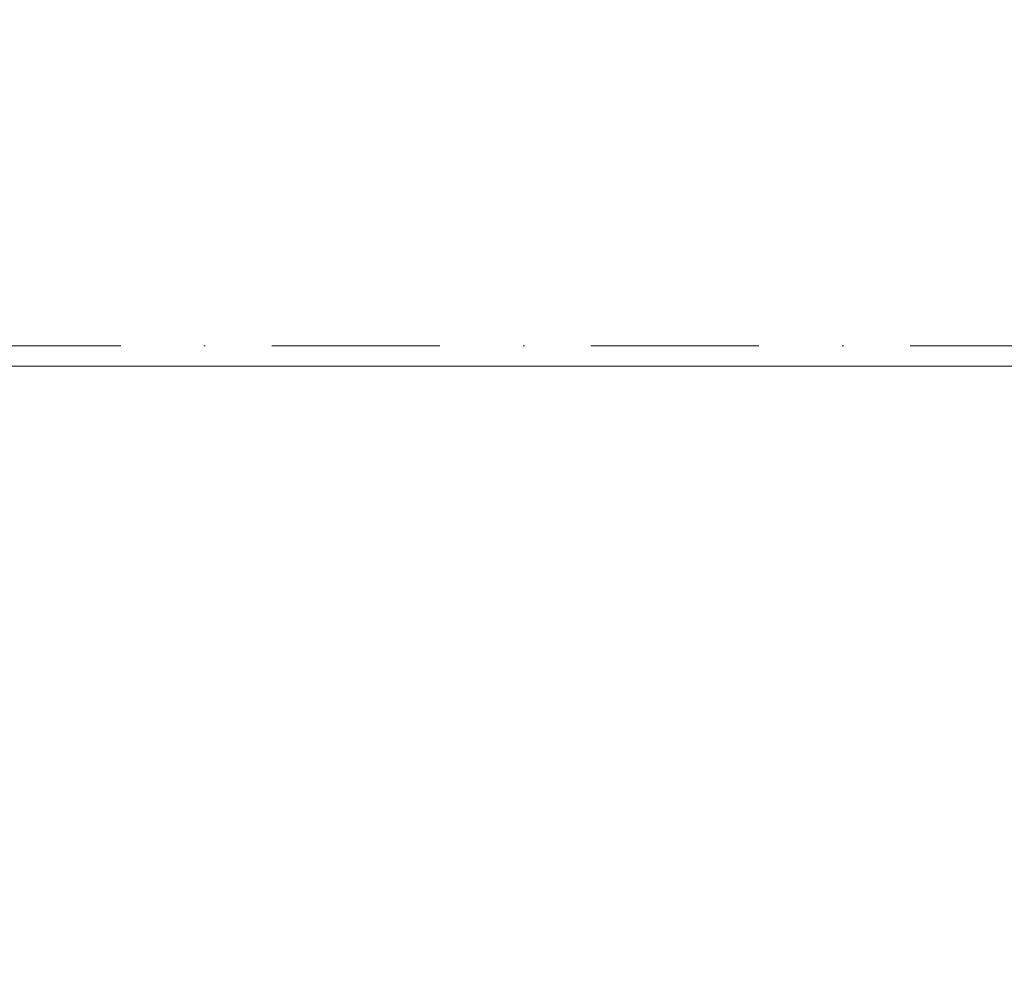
# Model space of a CAD drawing. Header units: millimetres. Extents: x -59761 to 112741, y -57975 to 46221.
# Tile 72 of 132: x -4660 to -2592, y -10329 to -8315. Entities that reach past the tile are written whole.
import ezdxf

# ---------------------------------------------------------------- set-up
doc = ezdxf.new("R2010")
doc.units = ezdxf.units.MM
for name, pattern in [('короткая штриховая', [282.222222, 141.111111, -141.111111]), ('Штриховая', [564.444447, 282.222223, -282.222223]), ('Штрихпунктирная', [670.277762, 352.777767, -176.388884, 0, -141.111112])]:
    doc.linetypes.add(name, pattern=pattern)
for name, color, linetype in [('Элемент модели - Границы зон', 7, 'Continuous'), ('Элемент Модели - Зона', 7, 'Continuous'), ('Элемент Модели - Оси', 2, 'Continuous')]:
    doc.layers.add(name, color=color, linetype=linetype)

msp = doc.modelspace()

# ---------------------------------------------------------------- linework, layer by layer
at = {"layer": 'Элемент модели - Границы зон', "color": 7, "linetype": 'короткая штриховая', "lineweight": 15}
msp.add_lwpolyline([(16025.03, 212.5), (16025.03, -9042.59), (-8890, -9042.59), (-8890, -8842.59)], dxfattribs=at)
at = {"layer": 'Элемент Модели - Зона', "color": 253, "linetype": 'Штриховая', "lineweight": 15, "flags": 128}
for points in [[(-8890, -17680), (-3119.74, -17680), (-3119.74, -14858.42), (142.53, -11594.86), (156.67, -11609), (156.67, -11580), (18300, -11580), (18300, -11600), (32399.73, -11600), (32399.73, -11580), (69081.36, -11580), (72316.72, -14823.47), (72320.06, -15158.11), (72320.06, -17695), (72360, -17695), (72360, -19700), (72120, -19700), (72120, -18300), (71700, -18300), (71700, -17900), (63300, -17900), (63300, -18300), (62700, -18300), (62700, -17900), (54320, -17900), (54320, -27030), (62700, -27030), (62700, -26350), (63300, -26350), (63300, -27540), (67380, -27540), (67380, -26630), (67500, -26630), (67500, -27660), (62920, -27660), (62920, -32819.89), (72120, -32819.89), (72120, -27750), (71650, -27750), (71650, -26250), (72120, -26250), (72120, -21200), (72360, -21200), (72360, -33849.94), (72120, -33849.94), (72120, -33059.89), (54320, -33059.89), (54320, -39349.94), (72120, -39349.94), (72120, -36299.94), (71700.06, -36299.94), (71700.06, -35674.44), (72120, -35674.44), (72120, -35349.94), (72360, -35349.94), (72360, -35679.94), (75850, -35679.94), (75850, -16794.88), (75238.88, -16794.88), (75238.88, -9000), (80700, -9000), (80700, -8700), (81300, -8700), (81300, -9000), (87517.1, -9000), (87517.1, -320), (85530, -320), (85530, 300), (84182.9, 300), (81300, 300), (81300, -300), (80700, -300), (80700, 212.5), (79799.78, 212.5), (72300, 212.5), (72300, -300), (71700, -300), (71700, 212.5), (63300, 212.5), (63300, -300), (62700, -300), (62700, 212.5), (54300, 212.5), (54300, -300), (53700, -300), (53700, 212.5), (45650, 212.5), (45650, -300), (45050, -300), (44950, -300), (44950, -5367.2), (32450.06, -5367.2), (32450.06, -200), (32450.06, 7690), (32460.06, 7690), (32460.06, 13850), (29720, 13850), (29720, 5730), (28964.53, 5730), (28964.53, 212), (27300.06, 212), (27300.06, -300), (26700.06, -300), (26700.06, 212), (18300, 212), (18300, -300), (17700, -300), (17700, 212), (16025.03, 212), (16025.03, -7500), (16025.03, -9042.59), (9300, -9042.59), (9300, -9300), (8700, -9300), (8700, -9042.59), (300, -9042.59), (300, -9300), (-300, -9300), (-300, -9042.59), (-8250, -9042.59), (-8250, -9300), (-8850, -9300), (-8850, -9042.59), (-8890, -9042.59)], [(-8890, -8842.59), (-8890, -9042.59), (-8850, -9042.59), (-8850, -8700), (-8250, -8700), (-8250, -9042.59), (-300, -9042.59), (-300, -8700), (300, -8700), (300, -9042.59), (8700, -9042.59), (8700, -8700), (9300, -8700), (9300, -9042.59), (16025.03, -9042.59), (16025.03, 212.5), (16035.53, 212.5), (16035.53, 5730), (15580, 5730), (15580, 9080), (15300, 9080), (15300, 9320), (17680, 9320), (17680, 10500), (10920, 10500), (10920, 9320), (13800, 9320), (13800, 9080), (12769.68, 9080), (12769.68, -300), (3600, -300), (-8890, -300), (-8890, -350)]]:
    msp.add_lwpolyline(points, close=True, dxfattribs=at)
at = {"layer": 'Элемент Модели - Оси', "color": 7, "linetype": 'Штрихпунктирная', "lineweight": 15}
msp.add_line((-57760.58, -9000), (110650, -9000), dxfattribs=at)

doc.saveas('drawing.dxf')
